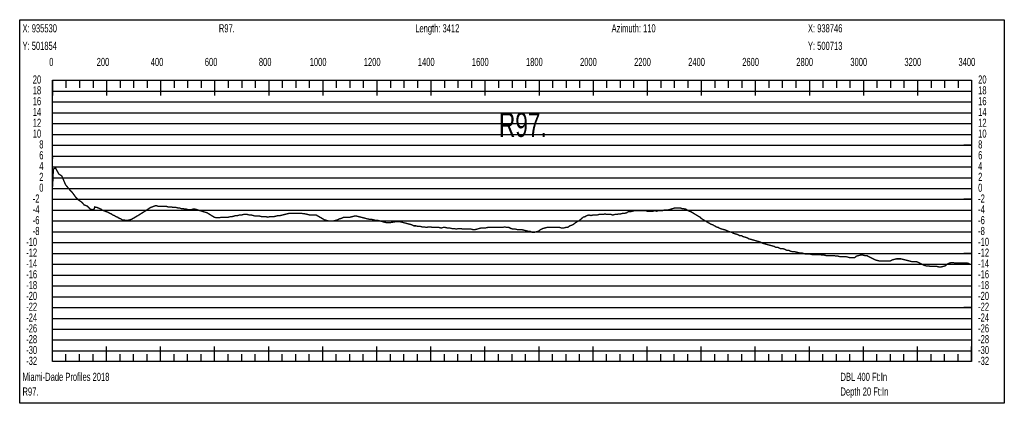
# Model space of a CAD drawing. Header units: inches. Extents: x 471865 to 538526, y 1054316 to 1102451.
# Tile 89 of 131: x 520748 to 524391, y 1061173 to 1062591. Entities that reach past the tile are written whole.
import ezdxf

# ---------------------------------------------------------------- set-up
doc = ezdxf.new("R2010")
doc.units = ezdxf.units.IN
doc.header["$MEASUREMENT"] = 0
for name, color, linetype in [('LABELS', 7, 'Continuous'), ('X_Gr1', 7, 'Continuous'), ('XSECTION', 7, 'Continuous')]:
    doc.layers.add(name, color=color, linetype=linetype)
doc.styles.get("Standard").update_dxf_attribs({"font": 'arial.ttf'})

msp = doc.modelspace()

# ---------------------------------------------------------------- linework, layer by layer
at = {"layer": 'X_Gr1', "color": 6, "linetype": 'Continuous', "lineweight": 18, "true_color": 0xff00ff, "transparency": 33554687, "const_width": 5}
msp.add_lwpolyline([(520870.5, 1062078.2), (520870.5, 1062078.2), (520872.4, 1062030.2), (520872.8, 1062039.6), (520881.1, 1062042.9), (520892.9, 1062021.1), (520904.1, 1062013.7), (520918.1, 1061981), (520934.1, 1061961.7), (520943.7, 1061951.5), (520956.4, 1061934.1), (520966.9, 1061924.3), (520978.2, 1061916.5), (520986.8, 1061906.7), (520998.8, 1061902.2), (521009.9, 1061890.8), (521015.1, 1061889.3), (521019.7, 1061889.9), (521023.8, 1061891.9), (521026.2, 1061899.4), (521030.2, 1061897.4), (521034.4, 1061897.4), (521039, 1061895.4), (521043.7, 1061893.4), (521048.7, 1061891.4), (521053.8, 1061887.4), (521059.2, 1061885.4), (521064.7, 1061883.4), (521070.1, 1061881.4), (521075.8, 1061879.4), (521081.6, 1061875.4), (521087.2, 1061873.4), (521092.8, 1061869.4), (521098.5, 1061867.4), (521104.3, 1061863.4), (521110.1, 1061861.4), (521116, 1061857.4), (521121.9, 1061855.4), (521127.8, 1061851.4), (521134.1, 1061851.4), (521140.7, 1061849.4), (521147.6, 1061849.4), (521154.6, 1061851.4), (521161.6, 1061853.4), (521168.7, 1061857.4), (521175.7, 1061861.4), (521182.4, 1061865.4), (521189.1, 1061869.4), (521195.5, 1061873.4), (521202, 1061877.4), (521208.3, 1061881.4), (521214.4, 1061885.4), (521220.5, 1061889.4), (521226.5, 1061893.4), (521232.5, 1061897.4), (521238.4, 1061899.4), (521244, 1061901.4), (521249.7, 1061903.4), (521255.3, 1061903.4), (521261.1, 1061901.4), (521267.2, 1061901.4), (521273.2, 1061901.4), (521279.2, 1061901.4), (521285.2, 1061901.4), (521291.2, 1061901.4), (521297.2, 1061899.4), (521302.9, 1061899.4), (521309, 1061899.4), (521315.1, 1061897.4), (521321.3, 1061897.4), (521327.1, 1061897.4), (521333.2, 1061895.4), (521339.3, 1061895.4), (521345.2, 1061893.4), (521351.4, 1061893.4), (521357.8, 1061891.4), (521364.2, 1061891.4), (521370.5, 1061889.4), (521376.8, 1061889.4), (521383.5, 1061889.4), (521390.2, 1061891.4), (521396.8, 1061891.4), (521403.3, 1061889.4), (521409.6, 1061887.4), (521415.9, 1061885.4), (521422.3, 1061883.4), (521428.7, 1061881.4), (521435.4, 1061879.4), (521442, 1061877.4), (521448.5, 1061873.4), (521454.9, 1061869.4), (521461.4, 1061865.4), (521468.1, 1061861.4), (521474.7, 1061859.4), (521481.3, 1061859.4), (521487.9, 1061859.4), (521494.5, 1061861.4), (521501, 1061861.4), (521507.5, 1061861.4), (521514.2, 1061861.4), (521520.9, 1061861.4), (521527.5, 1061863.4), (521534.2, 1061863.4), (521540.9, 1061865.4), (521547.7, 1061867.4), (521554.6, 1061867.4), (521561.6, 1061869.4), (521568.9, 1061869.4), (521576, 1061871.4), (521583.3, 1061871.4), (521590.6, 1061871.4), (521597.8, 1061869.4), (521605.1, 1061869.4), (521612.5, 1061867.4), (521620.1, 1061865.4), (521627.8, 1061865.4), (521635.4, 1061865.4), (521643.2, 1061863.4), (521650.9, 1061863.4), (521658.7, 1061863.4), (521666.5, 1061861.4), (521674.1, 1061863.4), (521689.3, 1061863.4), (521697, 1061865.4), (521704.9, 1061867.4), (521712.7, 1061867.4), (521720.5, 1061869.4), (521728.2, 1061871.4), (521736, 1061873.4), (521743.9, 1061875.4), (521751.7, 1061875.4), (521759.6, 1061875.4), (521767.4, 1061875.4), (521775.2, 1061875.4), (521782.9, 1061875.4), (521790.5, 1061875.4), (521806.1, 1061873.4), (521813.8, 1061871.4), (521821.6, 1061869.4), (521829.4, 1061869.4), (521845.1, 1061869.4), (521876.3, 1061851.4), (521884, 1061849.4), (521891.9, 1061847.4), (521899.9, 1061847.4), (521907.7, 1061847.4), (521915.7, 1061849.4), (521923.7, 1061851.4), (521931.7, 1061855.4), (521939.8, 1061857.4), (521947.7, 1061861.4), (521955.5, 1061861.4), (521963.2, 1061861.4), (521971, 1061861.4), (521979, 1061863.4), (521986.9, 1061865.4), (521994.6, 1061865.4), (522002.4, 1061863.4), (522010.2, 1061861.4), (522018.1, 1061859.4), (522026, 1061857.4), (522033.9, 1061855.4), (522042.1, 1061853.4), (522050.1, 1061853.4), (522057.9, 1061851.4), (522065.5, 1061849.4), (522073.1, 1061849.4), (522080.8, 1061847.4), (522088.6, 1061845.4), (522096.4, 1061843.4), (522104.1, 1061841.4), (522112, 1061841.4), (522119.8, 1061841.4), (522143.2, 1061845.4), (522151.5, 1061845.4), (522159.5, 1061843.4), (522167.4, 1061841.4), (522175.4, 1061839.4), (522183.3, 1061837.4), (522191.1, 1061835.4), (522198.6, 1061833.4), (522206.2, 1061829.4), (522214.1, 1061829.4), (522221.8, 1061827.4), (522229.7, 1061827.4), (522237.4, 1061825.4), (522245.2, 1061825.4), (522253.2, 1061823.4), (522260.6, 1061825.4), (522268, 1061825.4), (522275.5, 1061823.4), (522283.2, 1061823.4), (522291.4, 1061823.4), (522299.4, 1061823.4), (522307.2, 1061821.4), (522315, 1061823.4), (522322.9, 1061823.4), (522330.8, 1061821.4), (522338.7, 1061821.4), (522346.8, 1061819.4), (522355.1, 1061819.4), (522363.5, 1061817.4), (522371.8, 1061819.4), (522379.7, 1061819.4), (522387.5, 1061817.4), (522395.3, 1061817.4), (522402.9, 1061817.4), (522410.5, 1061817.4), (522418, 1061817.4), (522425.3, 1061815.4), (522432.6, 1061815.4), (522440.3, 1061817.4), (522447.9, 1061819.4), (522455.5, 1061821.4), (522463.2, 1061821.4), (522471, 1061821.4), (522479.1, 1061823.4), (522487.1, 1061823.4), (522495, 1061823.4), (522503, 1061823.4), (522510.8, 1061823.4), (522518.6, 1061823.4), (522526.3, 1061823.4), (522534.2, 1061823.4), (522542.3, 1061825.4), (522550.1, 1061823.4), (522558.1, 1061823.4), (522566.1, 1061819.4), (522574, 1061817.4), (522581.8, 1061817.4), (522589.6, 1061815.4), (522597.4, 1061815.4), (522605.4, 1061815.4), (522613.3, 1061813.4), (522621.2, 1061811.4), (522629, 1061809.4), (522636.6, 1061809.4), (522644.2, 1061805.4), (522652, 1061805.4), (522659.7, 1061807.4), (522667.3, 1061809.4), (522674.9, 1061815.4), (522682.8, 1061819.4), (522690.8, 1061821.4), (522698.5, 1061823.4), (522706.2, 1061823.4), (522714.1, 1061823.4), (522722, 1061823.4), (522729.7, 1061823.4), (522737.5, 1061823.4), (522745.4, 1061823.4), (522753.2, 1061821.4), (522760.8, 1061821.4), (522768.2, 1061823.4), (522775.5, 1061823.4), (522782.8, 1061829.4), (522790.2, 1061831.4), (522797.6, 1061835.4), (522804.7, 1061841.4), (522811.8, 1061845.4), (522818.9, 1061849.4), (522825.9, 1061855.4), (522832.9, 1061861.4), (522839.9, 1061863.4), (522847, 1061867.4), (522854.2, 1061869.4), (522861.5, 1061867.4), (522869, 1061869.4), (522876.4, 1061869.4), (522883.8, 1061869.4), (522891.2, 1061871.4), (522898.5, 1061871.4), (522905.8, 1061871.4), (522913.3, 1061873.4), (522920.8, 1061871.4), (522928.3, 1061871.4), (522935.7, 1061871.4), (522942.8, 1061869.4), (522949.7, 1061871.4), (522956.8, 1061871.4), (522963.9, 1061873.4), (522971.1, 1061873.4), (522978.4, 1061875.4), (522985.5, 1061875.4), (522992.6, 1061877.4), (522999.9, 1061881.4), (523007.1, 1061881.4), (523014.5, 1061883.4), (523021.8, 1061885.4), (523028.9, 1061885.4), (523035.9, 1061885.4), (523042.9, 1061885.4), (523050, 1061885.4), (523057, 1061885.4), (523063.9, 1061885.4), (523070.6, 1061883.4), (523077.2, 1061883.4), (523083.9, 1061883.4), (523090.7, 1061883.4), (523097.7, 1061885.4), (523104.6, 1061883.4), (523111.6, 1061885.4), (523118.5, 1061885.4), (523124.9, 1061885.4), (523131.3, 1061887.4), (523138, 1061887.4), (523144.6, 1061887.4), (523171.7, 1061895.4), (523178.2, 1061895.4), (523184.9, 1061895.4), (523191.6, 1061895.4), (523198.4, 1061893.4), (523211.7, 1061891.4), (523218.2, 1061887.4), (523224.9, 1061883.4), (523231.6, 1061881.4), (523238.3, 1061877.4), (523244.8, 1061873.4), (523251.4, 1061869.4), (523258.2, 1061865.4), (523264.9, 1061861.4), (523271.5, 1061855.4), (523278.2, 1061851.4), (523285, 1061847.4), (523291.8, 1061843.4), (523298.6, 1061839.4), (523305.2, 1061835.4), (523311.9, 1061833.4), (523318.7, 1061829.4), (523325.5, 1061825.4), (523332.5, 1061823.4), (523339.4, 1061819.4), (523346.5, 1061817.4), (523353.7, 1061815.4), (523360.7, 1061813.4), (523367.9, 1061809.4), (523375.1, 1061807.4), (523382.3, 1061805.4), (523389.5, 1061801.4), (523396.8, 1061799.4), (523404.1, 1061797.4), (523411, 1061793.4), (523417.8, 1061793.4), (523424.8, 1061789.4), (523432, 1061787.4), (523439, 1061785.4), (523445.8, 1061781.4), (523453.2, 1061779.4), (523460.5, 1061777.4), (523467.7, 1061775.4), (523474.7, 1061773.4), (523481.7, 1061771.4), (523488.6, 1061769.4), (523495.5, 1061765.4), (523502.6, 1061763.4), (523509.7, 1061761.4), (523516.9, 1061759.4), (523524.3, 1061757.4), (523531.8, 1061755.4), (523539.3, 1061753.4), (523546.6, 1061749.4), (523554, 1061749.4), (523561.7, 1061745.4), (523569.6, 1061745.4), (523577.4, 1061743.4), (523585.1, 1061739.4), (523592.8, 1061739.4), (523600.7, 1061735.4), (523608.5, 1061733.4), (523616.4, 1061733.4), (523624.2, 1061731.4), (523632.2, 1061729.4), (523640, 1061729.4), (523647.3, 1061727.4), (523654.8, 1061725.4), (523662.5, 1061725.4), (523670.5, 1061725.4), (523678.6, 1061723.4), (523686.5, 1061723.4), (523694.3, 1061723.4), (523701.8, 1061723.4), (523709.1, 1061723.4), (523716.6, 1061721.4), (523724.2, 1061721.4), (523731.8, 1061719.4), (523739.3, 1061719.4), (523746.8, 1061719.4), (523754, 1061719.4), (523761.2, 1061719.4), (523768.3, 1061717.4), (523775.5, 1061717.4), (523782.7, 1061715.4), (523790.2, 1061715.4), (523797.7, 1061715.4), (523805.3, 1061715.4), (523813, 1061713.4), (523820.8, 1061711.4), (523828.7, 1061711.4), (523836.3, 1061711.4), (523843.8, 1061717.4), (523851.3, 1061719.4), (523858.8, 1061721.4), (523866.6, 1061721.4), (523874.5, 1061719.4), (523882.2, 1061719.4), (523889.8, 1061715.4), (523897.6, 1061711.4), (523905.3, 1061707.4), (523913, 1061703.4), (523920.7, 1061701.4), (523928.6, 1061699.4), (523936.5, 1061699.4), (523944.4, 1061699.4), (523952.3, 1061699.4), (523960.2, 1061699.4), (523968.1, 1061699.4), (523976, 1061703.4), (523984, 1061705.4), (523992, 1061707.4), (524000, 1061707.4), (524008.1, 1061707.4), (524016.2, 1061705.4), (524024.3, 1061703.4), (524032.2, 1061701.4), (524039.9, 1061699.4), (524047.4, 1061697.4), (524055.1, 1061697.4), (524062.9, 1061697.4), (524070.6, 1061695.4), (524078.2, 1061691.4), (524085.8, 1061687.4), (524093.6, 1061683.4), (524101.4, 1061681.4), (524109.2, 1061681.4), (524117, 1061679.4), (524124.8, 1061679.4), (524140.8, 1061679.4), (524148.7, 1061677.4), (524156.7, 1061677.4), (524164.5, 1061679.4), (524171.8, 1061681.4), (524179.2, 1061687.4), (524186.6, 1061691.4), (524194.2, 1061693.4), (524201.7, 1061693.4), (524209.3, 1061691.4), (524217.2, 1061691.4), (524224.9, 1061691.4), (524232.6, 1061691.4), (524240.1, 1061691.4), (524247.3, 1061691.4), (524254.9, 1061691.4), (524262.5, 1061689.4)], dxfattribs=at)
at = {"layer": 'XSECTION', "color": 18, "linetype": 'Continuous', "true_color": 0x000000}
for points in [[(520748.3, 1062591.4), (524390.7, 1062591.4), (524390.7, 1061173.4), (520748.3, 1061173.4), (520748.3, 1062591.4)], [(520869.5, 1062367.4), (524269.5, 1062367.4), (524269.5, 1061327.4), (520869.5, 1061327.4), (520869.5, 1062367.4)], [(520869.5, 1062367.4), (520869.5, 1062311)], [(520869.5, 1062367.4), (520869.5, 1062311)], [(520869.5, 1062367.4), (520869.5, 1062339.4)], [(520869.5, 1062367.4), (520869.5, 1062339.4)], [(520919.5, 1062367.4), (520919.5, 1062339.4)], [(520969.5, 1062367.4), (520969.5, 1062339.4)], [(521019.5, 1062367.4), (521019.5, 1062339.4)], [(521069.5, 1062367.4), (521069.5, 1062311)], [(521069.5, 1062367.4), (521069.5, 1062339.4)], [(521119.5, 1062367.4), (521119.5, 1062339.4)], [(521169.5, 1062367.4), (521169.5, 1062339.4)], [(521219.5, 1062367.4), (521219.5, 1062339.4)], [(521269.5, 1062367.4), (521269.5, 1062311)], [(521269.5, 1062367.4), (521269.5, 1062339.4)], [(521319.5, 1062367.4), (521319.5, 1062339.4)], [(521369.5, 1062367.4), (521369.5, 1062339.4)], [(521419.5, 1062367.4), (521419.5, 1062339.4)], [(521469.5, 1062367.4), (521469.5, 1062311)], [(521469.5, 1062367.4), (521469.5, 1062339.4)], [(521519.5, 1062367.4), (521519.5, 1062339.4)], [(521569.5, 1062367.4), (521569.5, 1062339.4)], [(521619.5, 1062367.4), (521619.5, 1062339.4)], [(521669.5, 1062367.4), (521669.5, 1062311)], [(521669.5, 1062367.4), (521669.5, 1062339.4)], [(521719.5, 1062367.4), (521719.5, 1062339.4)], [(521769.5, 1062367.4), (521769.5, 1062339.4)], [(521819.5, 1062367.4), (521819.5, 1062339.4)], [(521869.5, 1062367.4), (521869.5, 1062311)], [(521869.5, 1062367.4), (521869.5, 1062339.4)], [(521919.5, 1062367.4), (521919.5, 1062339.4)], [(521969.5, 1062367.4), (521969.5, 1062339.4)], [(522019.5, 1062367.4), (522019.5, 1062339.4)], [(522069.5, 1062367.4), (522069.5, 1062311)], [(522069.5, 1062367.4), (522069.5, 1062339.4)], [(522119.5, 1062367.4), (522119.5, 1062339.4)], [(522169.5, 1062367.4), (522169.5, 1062339.4)], [(522219.5, 1062367.4), (522219.5, 1062339.4)], [(522269.5, 1062367.4), (522269.5, 1062311)], [(522269.5, 1062367.4), (522269.5, 1062339.4)], [(522319.5, 1062367.4), (522319.5, 1062339.4)], [(522369.5, 1062367.4), (522369.5, 1062339.4)], [(522419.5, 1062367.4), (522419.5, 1062339.4)], [(522469.5, 1062367.4), (522469.5, 1062311)], [(522469.5, 1062367.4), (522469.5, 1062339.4)], [(522519.5, 1062367.4), (522519.5, 1062339.4)], [(522569.5, 1062367.4), (522569.5, 1062339.4)], [(522619.5, 1062367.4), (522619.5, 1062339.4)], [(522669.5, 1062367.4), (522669.5, 1062311)], [(522669.5, 1062367.4), (522669.5, 1062339.4)], [(522719.5, 1062367.4), (522719.5, 1062339.4)], [(522769.5, 1062367.4), (522769.5, 1062339.4)], [(522819.5, 1062367.4), (522819.5, 1062339.4)], [(522869.5, 1062367.4), (522869.5, 1062311)], [(522869.5, 1062367.4), (522869.5, 1062339.4)], [(522919.5, 1062367.4), (522919.5, 1062339.4)], [(522969.5, 1062367.4), (522969.5, 1062339.4)], [(523019.5, 1062367.4), (523019.5, 1062339.4)], [(523069.5, 1062367.4), (523069.5, 1062311)], [(523069.5, 1062367.4), (523069.5, 1062339.4)], [(523119.5, 1062367.4), (523119.5, 1062339.4)], [(523169.5, 1062367.4), (523169.5, 1062339.4)], [(523219.5, 1062367.4), (523219.5, 1062339.4)], [(523269.5, 1062367.4), (523269.5, 1062311)], [(523269.5, 1062367.4), (523269.5, 1062339.4)], [(523319.5, 1062367.4), (523319.5, 1062339.4)], [(523369.5, 1062367.4), (523369.5, 1062339.4)], [(523419.5, 1062367.4), (523419.5, 1062339.4)], [(523469.5, 1062367.4), (523469.5, 1062311)], [(523469.5, 1062367.4), (523469.5, 1062339.4)], [(523519.5, 1062367.4), (523519.5, 1062339.4)], [(523569.5, 1062367.4), (523569.5, 1062339.4)], [(523619.5, 1062367.4), (523619.5, 1062339.4)], [(523669.5, 1062367.4), (523669.5, 1062311)], [(523669.5, 1062367.4), (523669.5, 1062339.4)], [(523719.5, 1062367.4), (523719.5, 1062339.4)], [(523769.5, 1062367.4), (523769.5, 1062339.4)], [(523819.5, 1062367.4), (523819.5, 1062339.4)], [(523869.5, 1062367.4), (523869.5, 1062311)], [(523869.5, 1062367.4), (523869.5, 1062339.4)], [(523919.5, 1062367.4), (523919.5, 1062339.4)], [(523969.5, 1062367.4), (523969.5, 1062339.4)], [(524019.5, 1062367.4), (524019.5, 1062339.4)], [(524069.5, 1062367.4), (524069.5, 1062311)], [(524069.5, 1062367.4), (524069.5, 1062339.4)], [(524119.5, 1062367.4), (524119.5, 1062339.4)], [(524169.5, 1062367.4), (524169.5, 1062339.4)], [(524219.5, 1062367.4), (524219.5, 1062339.4)], [(524269.5, 1062367.4), (524269.5, 1062311)], [(524269.5, 1062367.4), (524269.5, 1062339.4)], [(520869.5, 1062127.4), (520897.5, 1062127.4)], [(524269.5, 1062127.4), (524241.5, 1062127.4)], [(520869.5, 1061927.4), (520897.5, 1061927.4)], [(524269.5, 1061927.4), (524241.5, 1061927.4)], [(520869.5, 1061727.4), (520897.5, 1061727.4)], [(524269.5, 1061727.4), (524241.5, 1061727.4)], [(520869.5, 1061527.4), (520897.5, 1061527.4)], [(524269.5, 1061527.4), (524241.5, 1061527.4)], [(520869.5, 1061327.4), (520869.5, 1061383.8)], [(520869.5, 1061327.4), (520869.5, 1061383.8)], [(521069.5, 1061327.4), (521069.5, 1061383.8)], [(521269.5, 1061327.4), (521269.5, 1061383.8)], [(521469.5, 1061327.4), (521469.5, 1061383.8)], [(521669.5, 1061327.4), (521669.5, 1061383.8)], [(521869.5, 1061327.4), (521869.5, 1061383.8)], [(522069.5, 1061327.4), (522069.5, 1061383.8)], [(522269.5, 1061327.4), (522269.5, 1061383.8)], [(522469.5, 1061327.4), (522469.5, 1061383.8)], [(522669.5, 1061327.4), (522669.5, 1061383.8)], [(522869.5, 1061327.4), (522869.5, 1061383.8)], [(523069.5, 1061327.4), (523069.5, 1061383.8)], [(523269.5, 1061327.4), (523269.5, 1061383.8)], [(523469.5, 1061327.4), (523469.5, 1061383.8)], [(523669.5, 1061327.4), (523669.5, 1061383.8)], [(523869.5, 1061327.4), (523869.5, 1061383.8)], [(524069.5, 1061327.4), (524069.5, 1061383.8)], [(524269.5, 1061327.4), (524269.5, 1061383.8)], [(520869.5, 1061327.4), (520869.5, 1061355.4)], [(520869.5, 1061327.4), (520869.5, 1061355.4)], [(520919.5, 1061327.4), (520919.5, 1061355.4)], [(520969.5, 1061327.4), (520969.5, 1061355.4)], [(521019.5, 1061327.4), (521019.5, 1061355.4)], [(521069.5, 1061327.4), (521069.5, 1061355.4)], [(521119.5, 1061327.4), (521119.5, 1061355.4)], [(521169.5, 1061327.4), (521169.5, 1061355.4)], [(521219.5, 1061327.4), (521219.5, 1061355.4)], [(521269.5, 1061327.4), (521269.5, 1061355.4)], [(521319.5, 1061327.4), (521319.5, 1061355.4)], [(521369.5, 1061327.4), (521369.5, 1061355.4)], [(521419.5, 1061327.4), (521419.5, 1061355.4)], [(521469.5, 1061327.4), (521469.5, 1061355.4)], [(521519.5, 1061327.4), (521519.5, 1061355.4)], [(521569.5, 1061327.4), (521569.5, 1061355.4)], [(521619.5, 1061327.4), (521619.5, 1061355.4)], [(521669.5, 1061327.4), (521669.5, 1061355.4)], [(521719.5, 1061327.4), (521719.5, 1061355.4)], [(521769.5, 1061327.4), (521769.5, 1061355.4)], [(521819.5, 1061327.4), (521819.5, 1061355.4)], [(521869.5, 1061327.4), (521869.5, 1061355.4)], [(521919.5, 1061327.4), (521919.5, 1061355.4)], [(521969.5, 1061327.4), (521969.5, 1061355.4)], [(522019.5, 1061327.4), (522019.5, 1061355.4)], [(522069.5, 1061327.4), (522069.5, 1061355.4)], [(522119.5, 1061327.4), (522119.5, 1061355.4)], [(522169.5, 1061327.4), (522169.5, 1061355.4)], [(522219.5, 1061327.4), (522219.5, 1061355.4)], [(522269.5, 1061327.4), (522269.5, 1061355.4)], [(522319.5, 1061327.4), (522319.5, 1061355.4)], [(522369.5, 1061327.4), (522369.5, 1061355.4)], [(522419.5, 1061327.4), (522419.5, 1061355.4)], [(522469.5, 1061327.4), (522469.5, 1061355.4)], [(522519.5, 1061327.4), (522519.5, 1061355.4)], [(522569.5, 1061327.4), (522569.5, 1061355.4)], [(522619.5, 1061327.4), (522619.5, 1061355.4)], [(522669.5, 1061327.4), (522669.5, 1061355.4)], [(522719.5, 1061327.4), (522719.5, 1061355.4)], [(522769.5, 1061327.4), (522769.5, 1061355.4)], [(522819.5, 1061327.4), (522819.5, 1061355.4)], [(522869.5, 1061327.4), (522869.5, 1061355.4)], [(522919.5, 1061327.4), (522919.5, 1061355.4)], [(522969.5, 1061327.4), (522969.5, 1061355.4)], [(523019.5, 1061327.4), (523019.5, 1061355.4)], [(523069.5, 1061327.4), (523069.5, 1061355.4)], [(523119.5, 1061327.4), (523119.5, 1061355.4)], [(523169.5, 1061327.4), (523169.5, 1061355.4)], [(523219.5, 1061327.4), (523219.5, 1061355.4)], [(523269.5, 1061327.4), (523269.5, 1061355.4)], [(523319.5, 1061327.4), (523319.5, 1061355.4)], [(523369.5, 1061327.4), (523369.5, 1061355.4)], [(523419.5, 1061327.4), (523419.5, 1061355.4)], [(523469.5, 1061327.4), (523469.5, 1061355.4)], [(523519.5, 1061327.4), (523519.5, 1061355.4)], [(523569.5, 1061327.4), (523569.5, 1061355.4)], [(523619.5, 1061327.4), (523619.5, 1061355.4)], [(523669.5, 1061327.4), (523669.5, 1061355.4)], [(523719.5, 1061327.4), (523719.5, 1061355.4)], [(523769.5, 1061327.4), (523769.5, 1061355.4)], [(523819.5, 1061327.4), (523819.5, 1061355.4)], [(523869.5, 1061327.4), (523869.5, 1061355.4)], [(523919.5, 1061327.4), (523919.5, 1061355.4)], [(523969.5, 1061327.4), (523969.5, 1061355.4)], [(524019.5, 1061327.4), (524019.5, 1061355.4)], [(524069.5, 1061327.4), (524069.5, 1061355.4)], [(524119.5, 1061327.4), (524119.5, 1061355.4)], [(524169.5, 1061327.4), (524169.5, 1061355.4)], [(524219.5, 1061327.4), (524219.5, 1061355.4)], [(524269.5, 1061327.4), (524269.5, 1061355.4)]]:
    msp.add_lwpolyline(points, dxfattribs=at)
at = {"layer": 'XSECTION', "color": 18, "true_color": 0x000000}
for points in [[(520869.5, 1062327.4), (524269.5, 1062327.4)], [(520869.5, 1062287.4), (524269.5, 1062287.4)], [(520869.5, 1062247.4), (524269.5, 1062247.4)], [(520869.5, 1062207.4), (524269.5, 1062207.4)], [(520869.5, 1062167.4), (524269.5, 1062167.4)], [(520869.5, 1062127.4), (524269.5, 1062127.4)], [(520869.5, 1062087.4), (524269.5, 1062087.4)], [(520869.5, 1062047.4), (524269.5, 1062047.4)], [(520869.5, 1062007.4), (524269.5, 1062007.4)], [(520869.5, 1061967.4), (524269.5, 1061967.4)], [(520869.5, 1061927.4), (524269.5, 1061927.4)], [(520869.5, 1061887.4), (524269.5, 1061887.4)], [(520869.5, 1061847.4), (524269.5, 1061847.4)], [(520869.5, 1061807.4), (524269.5, 1061807.4)], [(520869.5, 1061767.4), (524269.5, 1061767.4)], [(520869.5, 1061727.4), (524269.5, 1061727.4)], [(520869.5, 1061687.4), (524269.5, 1061687.4)], [(520869.5, 1061647.4), (524269.5, 1061647.4)], [(520869.5, 1061607.4), (524269.5, 1061607.4)], [(520869.5, 1061567.4), (524269.5, 1061567.4)], [(520869.5, 1061527.4), (524269.5, 1061527.4)], [(520869.5, 1061487.4), (524269.5, 1061487.4)], [(520869.5, 1061447.4), (524269.5, 1061447.4)], [(520869.5, 1061407.4), (524269.5, 1061407.4)], [(520869.5, 1061367.4), (524269.5, 1061367.4)]]:
    msp.add_lwpolyline(points, dxfattribs=at)

# ---------------------------------------------------------------- texts
at = {"layer": 'LABELS', "color": 18, "true_color": 0x000000, "width": 0.666667}
for s, height, p in [('X: 935530', 30, (520758.7, 1062544.6)), ('R97.', 30, (521485.1, 1062544.6)), ('Length: 3412', 30, (522211.5, 1062544.6)), ('Azimuth: 110', 30, (522937.9, 1062544.6)), ('X: 938746', 30, (523664.3, 1062544.6)), ('Y: 501854', 30, (520758.7, 1062479.8)), ('Y: 500713', 30, (523664.3, 1062479.8)), ('0', 30, (520857.5, 1062420.2)), ('0', 30, (520857.5, 1062420.2)), ('200', 30, (521033.1, 1062420.2)), ('400', 30, (521233.1, 1062420.2)), ('600', 30, (521433.1, 1062420.2)), ('800', 30, (521633.1, 1062420.2)), ('1000', 30, (521821.1, 1062420.2)), ('1200', 30, (522021.1, 1062420.2)), ('1400', 30, (522221.1, 1062420.2)), ('1600', 30, (522421.1, 1062420.2)), ('1800', 30, (522621.1, 1062420.2)), ('2000', 30, (522821.1, 1062420.2)), ('2200', 30, (523021.1, 1062420.2)), ('2400', 30, (523221.1, 1062420.2)), ('2600', 30, (523421.1, 1062420.2)), ('2800', 30, (523621.1, 1062420.2)), ('3000', 30, (523821.1, 1062420.2)), ('3200', 30, (524021.1, 1062420.2)), ('3400', 30, (524221.1, 1062420.2)), ('20', 30, (520796.7, 1062355.4)), ('20', 30, (524293.9, 1062355.4)), ('18', 30, (520796.7, 1062315.4)), ('18', 30, (524293.9, 1062315.4)), ('16', 30, (520796.7, 1062275.4)), ('16', 30, (524293.9, 1062275.4)), ('14', 30, (520796.7, 1062235.4)), ('R97.', 90, (522521.1, 1062158.2)), ('14', 30, (524293.9, 1062235.4)), ('12', 30, (520796.7, 1062195.4)), ('12', 30, (524293.9, 1062195.4)), ('10', 30, (520796.7, 1062155.4)), ('10', 30, (524293.9, 1062155.4)), ('8', 30, (520820.7, 1062115.4)), ('8', 30, (524293.9, 1062115.4)), ('6', 30, (520820.7, 1062075.4)), ('6', 30, (524293.9, 1062075.4)), ('4', 30, (520820.7, 1062035.4)), ('4', 30, (524293.9, 1062035.4)), ('2', 30, (520820.7, 1061995.4)), ('2', 30, (524293.9, 1061995.4)), ('0', 30, (520820.7, 1061955.4)), ('0', 30, (524293.9, 1061955.4)), ('-2', 30, (520796.7, 1061915.4)), ('-2', 30, (524293.9, 1061915.4)), ('-4', 30, (520796.7, 1061875.4)), ('-4', 30, (524293.9, 1061875.4)), ('-6', 30, (520796.7, 1061835.4)), ('-6', 30, (524293.9, 1061835.4)), ('-8', 30, (520796.7, 1061795.4)), ('-8', 30, (524293.9, 1061795.4)), ('-10', 30, (520772.3, 1061755.4)), ('-10', 30, (524293.9, 1061755.4)), ('-12', 30, (520772.3, 1061715.4)), ('-12', 30, (524293.9, 1061715.4)), ('-14', 30, (520772.3, 1061675.4)), ('-14', 30, (524293.9, 1061675.4)), ('-16', 30, (520772.3, 1061635.4)), ('-16', 30, (524293.9, 1061635.4)), ('-18', 30, (520772.3, 1061595.4)), ('-18', 30, (524293.9, 1061595.4)), ('-20', 30, (520772.3, 1061555.4)), ('-20', 30, (524293.9, 1061555.4)), ('-22', 30, (520772.3, 1061515.4)), ('-22', 30, (524293.9, 1061515.4)), ('-24', 30, (520772.3, 1061475.4)), ('-24', 30, (524293.9, 1061475.4)), ('-26', 30, (520772.3, 1061435.4)), ('-26', 30, (524293.9, 1061435.4)), ('-28', 30, (520772.3, 1061395.4)), ('-28', 30, (524293.9, 1061395.4)), ('-30', 30, (520772.3, 1061355.4)), ('-30', 30, (524293.9, 1061355.4)), ('-32', 30, (520772.3, 1061315.4)), ('-32', 30, (524293.9, 1061315.4)), ('Miami-Dade Profiles 2018', 30, (520758.7, 1061256.2)), ('DBL 400 Ft:In', 30, (523784.7, 1061256.2)), ('R97.', 30, (520758.7, 1061201.8)), ('Depth 20 Ft:In', 30, (523784.7, 1061201.8))]:
    msp.add_text(s, height=height, dxfattribs=at).set_placement(p)

doc.saveas('drawing.dxf')
